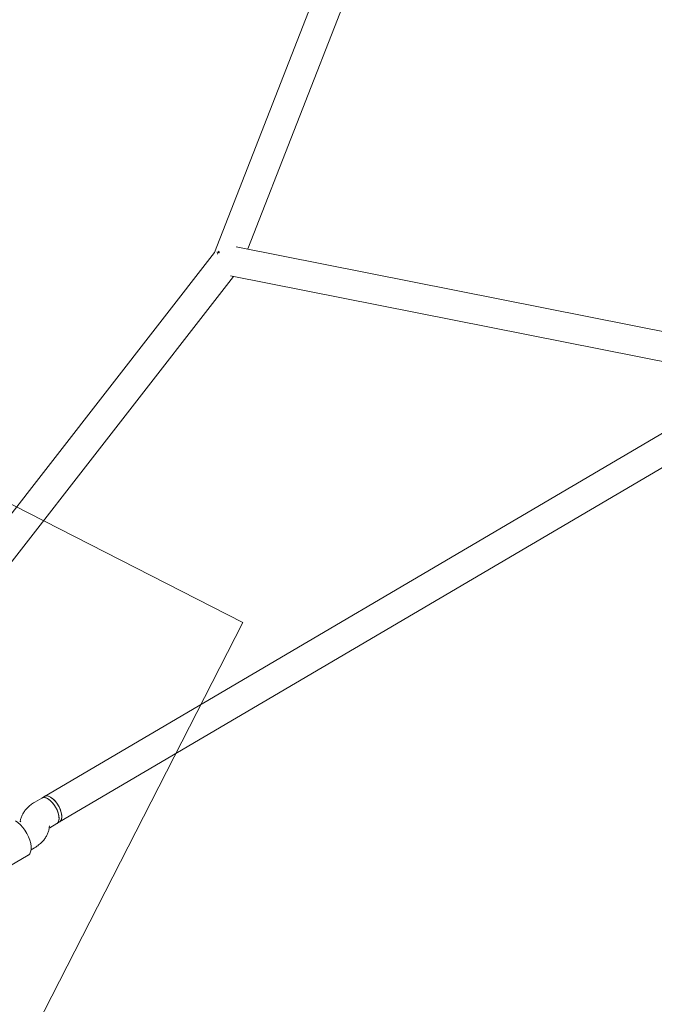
# Model space of a CAD drawing. Extents: x 5459245 to 5462690, y 5971016 to 5972523.
# Tile 92 of 198: x 5462451.189 to 5462451.532, y 5972212.293 to 5972212.825. Entities that reach past the tile are written whole.
import ezdxf

# ---------------------------------------------------------------- set-up
doc = ezdxf.new("R2010")
doc.units = 0
doc.layers.add('A_MAŁA ARCHITEKTURA', color=195, linetype='CONTINUOUS', lineweight=9)

# ---------------------------------------------------------------- blocks, each defined once
blk = doc.blocks.new('A$C43995eb0')
at = {"layer": 'A_MAŁA ARCHITEKTURA', "linetype": 'Continuous'}
for p, q in [((3233.01, -992.67), (2841.27, -743.46)), ((2830.82, -758.79), (2913.06, -1049.05)), ((2834.96, -758.41), (3224.42, -1006.17)), ((2928.45, -1044.69), (2850.06, -768.02)), ((3234.48, -993.61), (3233.01, -992.67)), ((3238.16, -995.95), (3234.48, -993.61)), ((3238.12, -996.26), (3237.39, -996.53)), ((3253.36, -999.52), (3251.5, -998.33)), ((3277.83, -1013.05), (3256.74, -999.64)), ((3224.42, -1006.17), (3225.89, -1007.11)), ((3225.89, -1007.11), (3229.57, -1009.45)), ((2911.34, -1043), (2740.94, -1060.15)), ((3175.09, -1090.27), (2927.99, -1043.07)), ((2742.54, -1076.07), (2921.28, -1058.08)), ((2921.23, -1058.07), (3172.08, -1105.99))]:
    blk.add_line(p, q, dxfattribs=at)
at = {"layer": 'A_MAŁA ARCHITEKTURA'}
for p, q in [((3092.12, -1481.29), (3092.12, -953.62)), ((3092.12, -953.62), (3692.12, -953.62))]:
    blk.add_line(p, q, dxfattribs=at)
at = {"layer": 'A_MAŁA ARCHITEKTURA', "linetype": 'Continuous', "flags": 128}
for points in [[(3224.42, -1006.17), (3224.19, -1006), (3223.65, -1005.28), (3223.34, -1004.29), (3223.28, -1003.07), (3223.48, -1001.68), (3223.92, -1000.19), (3224.59, -998.66), (3225.45, -997.16), (3226.46, -995.78), (3227.58, -994.56), (3228.75, -993.57), (3229.92, -992.85), (3231.04, -992.44), (3232.04, -992.36), (3232.89, -992.6), (3233.01, -992.67)], [(3224.42, -1006.17), (3223.95, -1005.76), (3223.49, -1004.93), (3223.28, -1003.84), (3223.33, -1002.55), (3223.62, -1001.11), (3224.15, -999.59), (3224.9, -998.07), (3225.83, -996.61), (3226.89, -995.28), (3228.03, -994.14), (3229.21, -993.25), (3230.36, -992.65), (3231.44, -992.37), (3232.39, -992.41), (3233.01, -992.67)], [(3234.48, -993.61), (3234.27, -993.49), (3233.4, -993.28), (3232.38, -993.4), (3231.26, -993.85), (3230.09, -994.6), (3228.92, -995.61), (3227.81, -996.85), (3226.81, -998.26), (3225.97, -999.76), (3225.33, -1001.29), (3224.91, -1002.78), (3224.74, -1004.15)], [(3225.89, -1007.11), (3225.42, -1006.69), (3224.96, -1005.86), (3224.75, -1004.78), (3224.79, -1003.48), (3225.09, -1002.04), (3225.62, -1000.53), (3226.37, -999), (3227.29, -997.54), (3228.35, -996.21), (3229.5, -995.07), (3230.68, -994.18), (3231.83, -993.58), (3232.91, -993.3), (3233.86, -993.35), (3234.48, -993.61)], [(3243.36, -1014.14), (3243.53, -1012.54), (3243.96, -1010.82), (3244.62, -1009.03), (3245.49, -1007.24), (3246.55, -1005.51), (3247.75, -1003.89), (3249.06, -1002.45), (3250.42, -1001.22), (3251.8, -1000.26), (3253.15, -999.59), (3254.42, -999.24), (3255.57, -999.22), (3256.56, -999.53), (3256.74, -999.64)], [(2921.23, -1056.25), (2919.95, -1056.26), (2919.38, -1056.21)]]:
    blk.add_lwpolyline(points, dxfattribs=at)
at = {"layer": 'A_MAŁA ARCHITEKTURA', "linetype": 'Continuous'}
blk.add_arc((3227.77, -1004.67), 3.08, 170.2191, 232.2736, dxfattribs=at)
blk.add_ellipse((2921.64, -1050), major_axis=(0.36, 8.07), ratio=0.219876, start_param=2.315549, end_param=3.1096, dxfattribs=at)
blk.add_ellipse((2921.64, -1050), major_axis=(0.36, 8.07), ratio=0.219876, start_param=2.315549, end_param=3.1096, dxfattribs=at)
for points, knots in [([(3251.5, -998.33), (3251.1, -998.09), (3249.99, -997.42), (3248.18, -996.57), (3246.08, -995.89), (3244.07, -995.53), (3242.11, -995.44), (3240.22, -995.64), (3238.9, -995.97), (3238.22, -996.22), (3238.12, -996.26)], [0, 0, 0, 0, 0.096389, 0.269114, 0.42154, 0.567827, 0.708314, 0.844264, 0.976958, 1, 1, 1, 1]), ([(3229.57, -1009.45), (3229.97, -1009.69), (3231.08, -1010.37), (3232.9, -1011.21), (3234.99, -1011.89), (3237, -1012.26), (3238.96, -1012.34), (3240.84, -1012.16), (3242.02, -1011.82), (3242.59, -1011.65)], [0, 0, 0, 0, 0.0990883, 0.2766487, 0.4333431, 0.5837257, 0.7281464, 0.8679039, 1, 1, 1, 1]), ([(3242.19, -1011.46), (3242.19, -1011.46), (3242.17, -1011.46), (3242.43, -1011.55), (3242.76, -1011.74), (3242.91, -1011.83)], [0, 0, 0, 0, 0.236096, 0.636207, 1, 1, 1, 1])]:
    blk.add_open_spline(points, degree=3, knots=knots, dxfattribs=at)

msp = doc.modelspace()

# ---------------------------------------------------------------- block references
at = {"layer": 'A_MAŁA ARCHITEKTURA', "xscale": 0.001, "yscale": 0.001, "zscale": 0.001, "rotation": 242.9301705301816}
msp.add_blockref('A$C43995eb0', (5462453.5658, 5972214.81866), dxfattribs=at)

doc.saveas('drawing.dxf')
